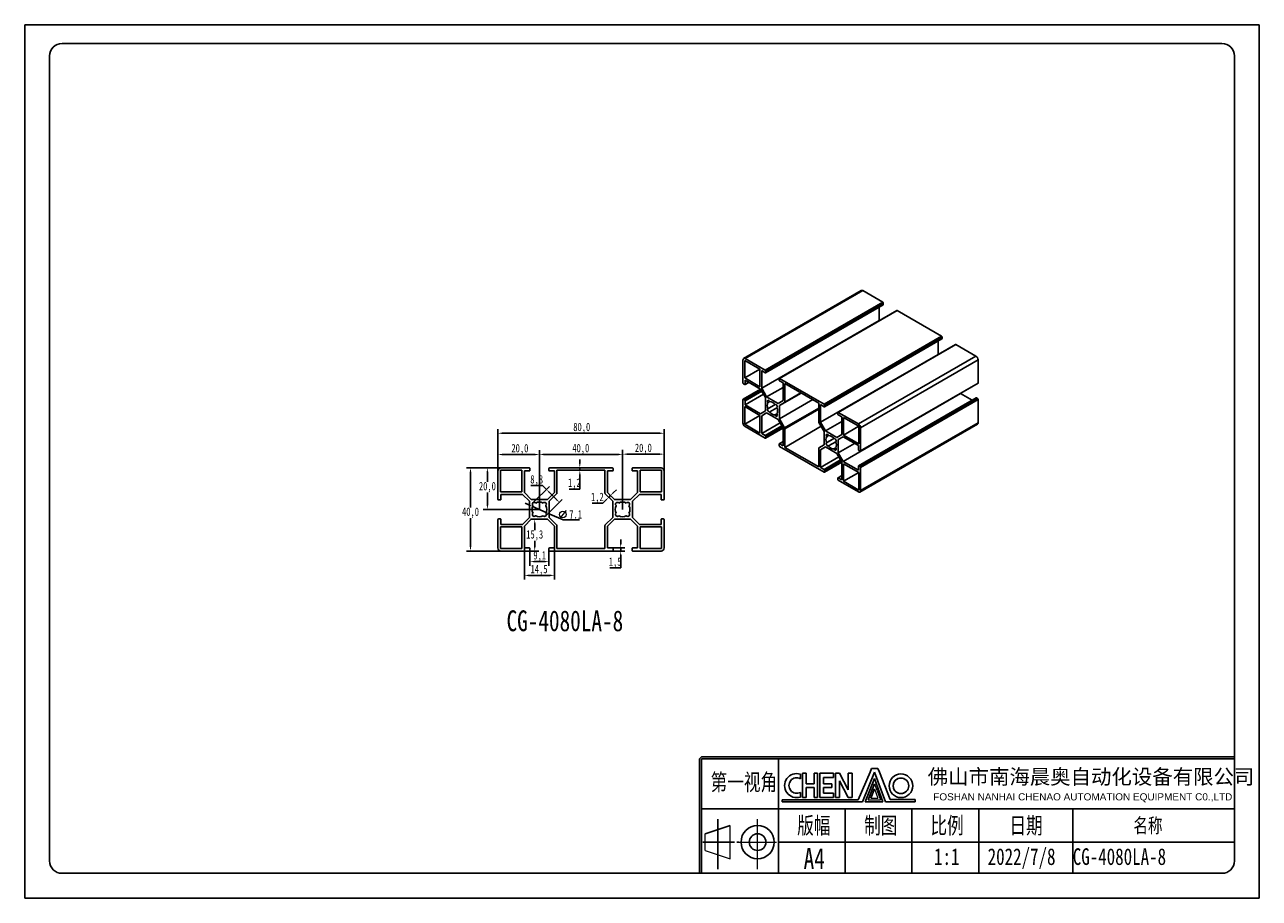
# Model space of a CAD drawing. Header units: millimetres. Extents: x 0 to 594, y 0 to 420.
import ezdxf

# ---------------------------------------------------------------- set-up
doc = ezdxf.new("R2010")
doc.units = ezdxf.units.MM
doc.header["$LTSCALE"] = 2
doc.header["$PDSIZE"] = -1
doc.layers.get('Defpoints').update_dxf_attribs({"lineweight": 0})
doc.layers.add('SLD-0', color=179, linetype='Continuous')
doc.layers.add('图框', color=7, linetype='Continuous')
doc.styles.add('SLDTEXTSTYLE0', font='hyswlongfangsong.ttf', dxfattribs={"bigfont": 'bigfont'})
doc.styles.add('SLDTEXTSTYLE1', font='hyswlongfangsong.ttf')
doc.styles.add('SLDTEXTSTYLE2', font='ARIALUNI.TTF')
doc.styles.add('SLDTEXTSTYLE3', font='3ds Bold.ttf', dxfattribs={"bigfont": 'bigfont'})
doc.styles.get("Standard").update_dxf_attribs({"font": 'hyswlongfangsong.ttf'})
doc.dimstyles.new('ISO-25', dxfattribs={"dimtxt": 2.5, "dimasz": 2.5, "dimexe": 1.25, "dimexo": 0.625, "dimtad": 1, "dimtxsty": 'Standard', "dimcen": 2.5, "dimadec": 0, "dimazin": 0, "dimtfac": 1, "dimtmove": 0, "dimatfit": 3, "dimfxl": 1, "dimarcsym": 0})

# ---------------------------------------------------------------- blocks, each defined once
blk = doc.blocks.new('*D28')
at = {"color": 0, "lineweight": -2, "transparency": 16777216}
for p, q in [((227.63, 205.46), (227.63, 225.59)), ((229.63, 223.59), (305.63, 223.59)), ((307.63, 205.46), (307.63, 225.59))]:
    blk.add_line(p, q, dxfattribs=at)
at = {"color": 0, "transparency": 16777216}
for points in [[(229.63, 223.92), (229.63, 223.25), (227.63, 223.59)], [(305.63, 223.92), (305.63, 223.25), (307.63, 223.59)]]:
    blk.add_solid(points, dxfattribs=at)
at = {"layer": 'Defpoints', "color": 0, "transparency": 16777216}
for p in [(307.63, 223.59), (227.63, 205.46), (307.63, 205.46)]:
    blk.add_point(p, dxfattribs=at)
at = {"color": 0, "transparency": 16777216, "insert": (268, 226.11), "char_height": 4, "attachment_point": 5}
blk.add_mtext('80,0', dxfattribs=at)
blk = doc.blocks.new('*D29')
at = {"color": 0, "lineweight": -2, "transparency": 16777216}
for p, q in [((229.13, 206.96), (212.47, 206.96)), ((214.47, 204.96), (214.47, 187.86)), ((214.47, 168.96), (214.47, 182.81)), ((229.13, 166.96), (212.47, 166.96))]:
    blk.add_line(p, q, dxfattribs=at)
at = {"color": 0, "transparency": 16777216}
for points in [[(214.14, 204.96), (214.81, 204.96), (214.47, 206.96)], [(214.14, 168.96), (214.81, 168.96), (214.47, 166.96)]]:
    blk.add_solid(points, dxfattribs=at)
at = {"layer": 'Defpoints', "color": 0, "transparency": 16777216}
for p in [(229.13, 206.96), (214.47, 166.96), (229.13, 166.96)]:
    blk.add_point(p, dxfattribs=at)
at = {"color": 0, "transparency": 16777216, "insert": (214.47, 185.34), "char_height": 4, "attachment_point": 5}
blk.add_mtext('40,0', dxfattribs=at)
blk = doc.blocks.new('*D33')
at = {"color": 0, "lineweight": -2, "transparency": 16777216}
for p, q in [((243.08, 167.71), (243.08, 159.86)), ((252.18, 167.71), (252.18, 159.86)), ((245.08, 161.86), (250.18, 161.86))]:
    blk.add_line(p, q, dxfattribs=at)
at = {"color": 0, "transparency": 16777216}
for points in [[(245.08, 162.2), (245.08, 161.53), (243.08, 161.86)], [(250.18, 162.2), (250.18, 161.53), (252.18, 161.86)]]:
    blk.add_solid(points, dxfattribs=at)
at = {"layer": 'Defpoints', "color": 0, "transparency": 16777216}
for p in [(243.08, 167.71), (252.18, 167.71), (252.18, 161.86)]:
    blk.add_point(p, dxfattribs=at)
at = {"color": 0, "transparency": 16777216, "insert": (247.78, 164.39), "char_height": 4, "attachment_point": 5}
blk.add_mtext('9,1', dxfattribs=at)
blk = doc.blocks.new('*D35')
at = {"color": 0, "lineweight": -2, "transparency": 16777216}
for p, q in [((286.74, 170.46), (286.74, 172.46)), ((282.78, 168.46), (288.74, 168.46)), ((282.78, 166.96), (288.74, 166.96)), ((286.74, 168.46), (286.74, 166.96)), ((286.74, 164.96), (286.74, 158.84)), ((286.74, 158.84), (281.54, 158.84))]:
    blk.add_line(p, q, dxfattribs=at)
at = {"color": 0, "transparency": 16777216}
for points in [[(286.4, 170.46), (287.07, 170.46), (286.74, 168.46)], [(286.4, 164.96), (287.07, 164.96), (286.74, 166.96)]]:
    blk.add_solid(points, dxfattribs=at)
at = {"layer": 'Defpoints', "color": 0, "transparency": 16777216}
for p in [(282.78, 168.46), (282.78, 166.96), (286.74, 166.96)]:
    blk.add_point(p, dxfattribs=at)
at = {"color": 0, "transparency": 16777216, "insert": (284.09, 161.36), "char_height": 4, "attachment_point": 5}
blk.add_mtext('1,5', dxfattribs=at)
blk = doc.blocks.new('*D36')
at = {"color": 0, "lineweight": -2, "transparency": 16777216}
for p, q in [((283.23, 195.03), (284.64, 196.45)), ((279.55, 191.36), (278.14, 189.94)), ((281.2, 192.53), (279.55, 194.19)), ((282.05, 193.38), (280.4, 195.03)), ((281.82, 193.62), (280.97, 192.77)), ((278.14, 189.94), (272.96, 189.94))]:
    blk.add_line(p, q, dxfattribs=at)
at = {"color": 0, "transparency": 16777216}
for points in [[(279.32, 191.59), (279.79, 191.12), (280.97, 192.77)], [(282.99, 195.27), (283.47, 194.8), (281.82, 193.62)]]:
    blk.add_solid(points, dxfattribs=at)
at = {"layer": 'Defpoints', "color": 0, "transparency": 16777216}
for p in [(281.2, 192.53), (281.82, 193.62), (282.05, 193.38)]:
    blk.add_point(p, dxfattribs=at)
at = {"color": 0, "transparency": 16777216, "insert": (275.5, 192.47), "char_height": 4, "attachment_point": 5}
blk.add_mtext('1,2', dxfattribs=at)
blk = doc.blocks.new('*D37')
at = {"color": 0, "lineweight": -2, "transparency": 16777216}
for p, q in [((267.07, 208.96), (267.07, 210.96)), ((265.92, 206.96), (269.07, 206.96)), ((265.92, 205.76), (269.07, 205.76)), ((267.07, 206.96), (267.07, 205.76)), ((267.07, 203.76), (267.07, 196.77)), ((267.07, 196.77), (261.89, 196.77))]:
    blk.add_line(p, q, dxfattribs=at)
at = {"color": 0, "transparency": 16777216}
for points in [[(266.74, 208.96), (267.41, 208.96), (267.07, 206.96)], [(266.74, 203.76), (267.41, 203.76), (267.07, 205.76)]]:
    blk.add_solid(points, dxfattribs=at)
at = {"layer": 'Defpoints', "color": 0, "transparency": 16777216}
for p in [(265.92, 206.96), (265.92, 205.76), (267.07, 206.96)]:
    blk.add_point(p, dxfattribs=at)
at = {"color": 0, "transparency": 16777216, "insert": (264.43, 199.29), "char_height": 4, "attachment_point": 5}
blk.add_mtext('1,2', dxfattribs=at)
blk = doc.blocks.new('*D40')
at = {"color": 0, "lineweight": -2, "transparency": 16777216}
for p, q in [((287.63, 186.96), (287.63, 215.53)), ((307.63, 194.08), (307.63, 215.53)), ((289.63, 213.53), (305.63, 213.53))]:
    blk.add_line(p, q, dxfattribs=at)
at = {"color": 0, "transparency": 16777216}
for points in [[(289.63, 213.86), (289.63, 213.2), (287.63, 213.53)], [(305.63, 213.86), (305.63, 213.2), (307.63, 213.53)]]:
    blk.add_solid(points, dxfattribs=at)
at = {"layer": 'Defpoints', "color": 0, "transparency": 16777216}
for p in [(307.63, 213.53), (307.63, 194.08), (287.63, 186.96)]:
    blk.add_point(p, dxfattribs=at)
at = {"color": 0, "transparency": 16777216, "insert": (297.63, 216.06), "char_height": 4, "attachment_point": 5}
blk.add_mtext('20,0', dxfattribs=at)

msp = doc.modelspace()

# ---------------------------------------------------------------- linework, layer by layer
at = {"color": 0, "linetype": 'Continuous', "lineweight": 25}
for p, q in [((402.46, 292.22), (345.89, 259.56)), ((346.64, 259.49), (403.21, 292.14)), ((412.86, 286.57), (403.21, 292.14)), ((356.29, 253.91), (412.86, 286.57)), ((356.44, 252.67), (413.01, 285.33)), ((356.51, 253.55), (413.07, 286.2)), ((356.51, 252.81), (413.07, 285.47)), ((413.07, 285.47), (413.07, 286.2)), ((419.57, 282.63), (363, 249.97)), ((363.15, 249.95), (419.72, 282.61)), ((411.16, 277.83), (411.16, 284.26)), ((441.15, 270.24), (419.72, 282.61)), ((354.6, 245.18), (411.16, 277.83)), ((411.19, 277.79), (411.16, 277.83)), ((384.58, 237.59), (441.15, 270.24)), ((384.73, 236.35), (441.3, 269)), ((384.79, 237.22), (441.36, 269.87)), ((384.79, 236.48), (441.36, 269.14)), ((439.45, 261.5), (439.45, 267.94)), ((441.36, 269.14), (441.36, 269.87)), ((382.88, 228.85), (439.45, 261.5)), ((447.85, 266.3), (391.29, 233.64)), ((391.44, 233.63), (448, 266.28)), ((439.47, 261.46), (439.45, 261.5)), ((457.66, 260.71), (448, 266.28)), ((345.58, 258.87), (345.58, 247.73)), ((346.43, 258.63), (353.75, 254.4)), ((346.43, 250.18), (346.43, 258.63)), ((356.29, 253.91), (346.64, 259.49)), ((401.09, 228.05), (457.66, 260.71)), ((402.15, 226.22), (458.72, 258.87)), ((458.72, 247.73), (458.72, 258.87)), ((346.43, 250.18), (353.75, 254.4)), ((353.75, 245.95), (346.43, 250.18)), ((353.75, 254.4), (353.75, 245.95)), ((354.6, 253.67), (356.29, 252.69)), ((354.6, 245.18), (354.6, 253.67)), ((356.51, 252.81), (356.51, 253.55)), ((362.94, 249.83), (362.94, 249.1)), ((384.58, 237.59), (363.15, 249.95)), ((354.02, 244.78), (345.64, 239.94)), ((345.79, 247.36), (346.43, 246.99)), ((345.79, 239.93), (354.07, 244.71)), ((346.43, 239.56), (354.39, 244.15)), ((346.58, 246.98), (348.43, 248.04)), ((346.64, 249.07), (354, 244.83)), ((346.64, 247.12), (346.64, 249.07)), ((346.64, 247.12), (348.34, 248.09)), ((346.64, 239.19), (354.6, 243.79)), ((354, 244.83), (356.36, 240.73)), ((356.96, 241.07), (354.6, 245.18)), ((356.96, 241.07), (364.85, 245.63)), ((363.15, 248.73), (364.85, 247.75)), ((364.85, 247.75), (364.85, 239.26)), ((382.03, 238.08), (365.7, 247.5)), ((365.7, 247.5), (365.7, 238.53)), ((402.09, 214.93), (458.66, 247.59)), ((402.15, 215.07), (458.72, 247.73)), ((345.58, 239.81), (345.58, 228.66)), ((346.43, 239.56), (345.79, 239.93)), ((346.64, 237.23), (355.45, 242.32)), ((346.64, 237.23), (346.64, 239.19)), ((356.36, 240.73), (356.36, 234.36)), ((362.48, 237.89), (356.96, 241.07)), ((357.52, 238.37), (358.42, 238.89)), ((357.52, 238.37), (357.56, 238.32)), ((357.56, 238.32), (358.46, 238.84)), ((358.46, 238.84), (358.42, 238.89)), ((364.85, 239.26), (362.48, 237.89)), ((363.08, 236.85), (373.62, 242.93)), ((363.08, 230.48), (379.14, 239.75)), ((365.59, 238.3), (363.08, 236.85)), ((365.59, 238.3), (373.62, 242.93)), ((365.7, 238.53), (373.47, 243.02)), ((382.03, 229.1), (382.03, 238.08)), ((393.73, 210.05), (450.3, 242.71)), ((457.72, 240.56), (401.15, 207.9)), ((401.3, 207.89), (457.87, 240.54)), ((401.94, 207.52), (458.51, 240.17)), ((402.15, 207.15), (458.72, 239.81)), ((450.3, 242.71), (450.27, 242.75)), ((455.87, 239.49), (450.3, 242.71)), ((458.51, 240.17), (457.87, 240.54)), ((458.72, 228.66), (458.72, 239.81)), ((353.75, 232.15), (346.43, 236.38)), ((346.43, 236.38), (346.43, 227.93)), ((346.43, 227.93), (353.75, 232.15)), ((354, 232.99), (346.64, 237.23)), ((353.75, 223.7), (353.75, 232.15)), ((356.36, 234.36), (354, 232.99)), ((354.6, 231.95), (356.96, 233.32)), ((354.6, 231.95), (356.96, 233.32)), ((354.6, 223.46), (354.6, 231.95)), ((356.96, 233.32), (362.48, 230.13)), ((357.52, 235.37), (361.04, 237.4)), ((357.56, 235.39), (357.52, 235.37)), ((357.56, 235.39), (361.04, 237.4)), ((358.42, 233.81), (358.46, 233.83)), ((358.46, 233.83), (361.89, 235.81)), ((361.02, 237.39), (360.99, 237.37)), ((360.99, 237.37), (361.02, 237.39)), ((360.99, 232.37), (361.89, 232.89)), ((360.99, 232.37), (361.02, 232.31)), ((361.02, 232.31), (361.92, 232.83)), ((361.89, 235.82), (361.92, 235.83)), ((361.92, 232.83), (361.89, 232.89)), ((363.08, 236.85), (363.08, 230.48)), ((365.59, 226.13), (382.03, 235.62)), ((365.7, 225.78), (382.03, 235.21)), ((382.88, 237.34), (384.58, 236.36)), ((382.88, 228.85), (382.88, 237.34)), ((384.79, 236.48), (384.79, 237.22)), ((391.22, 233.5), (391.22, 232.77)), ((401.09, 228.05), (391.44, 233.63)), ((391.44, 232.4), (393.13, 231.42)), ((346.43, 227.93), (353.75, 223.7)), ((346.64, 226.82), (356.29, 221.25)), ((354.6, 223.46), (363.4, 228.54)), ((356.29, 222.48), (364.25, 227.07)), ((356.44, 221.24), (364.82, 226.08)), ((356.51, 222.11), (364.46, 226.7)), ((356.51, 221.37), (364.78, 226.15)), ((362.48, 230.13), (364.85, 226.03)), ((363.08, 230.48), (365.59, 226.13)), ((364.85, 226.03), (364.85, 217.54)), ((365.7, 216.8), (383.2, 226.91)), ((365.7, 225.78), (365.7, 216.8)), ((384.65, 224.4), (382.14, 228.75)), ((385.25, 224.75), (382.88, 228.85)), ((385.25, 224.75), (393.13, 229.3)), ((393.13, 231.42), (393.13, 222.93)), ((393.98, 231.18), (401.3, 226.95)), ((393.98, 222.73), (393.98, 231.18)), ((393.98, 222.73), (401.3, 226.95)), ((401.3, 226.95), (401.3, 218.5)), ((401.84, 195.32), (458.41, 227.97)), ((402.15, 196), (458.72, 228.66)), ((402.15, 215.07), (402.15, 226.22)), ((356.29, 222.48), (354.6, 223.46)), ((356.51, 221.37), (356.51, 222.11)), ((384.65, 218.03), (384.65, 224.4)), ((390.77, 221.56), (385.25, 224.75)), ((385.81, 222.05), (386.71, 222.57)), ((385.81, 222.05), (385.84, 221.99)), ((385.81, 219.04), (389.32, 221.07)), ((385.84, 221.99), (386.74, 222.51)), ((385.84, 219.06), (389.32, 221.07)), ((386.74, 222.51), (386.71, 222.57)), ((389.31, 221.06), (389.27, 221.05)), ((389.27, 221.05), (389.31, 221.06)), ((393.13, 222.93), (390.77, 221.56)), ((391.37, 220.52), (393.73, 221.89)), ((391.37, 220.52), (393.73, 221.89)), ((391.37, 214.15), (391.37, 220.52)), ((393.73, 221.89), (401.09, 217.64)), ((401.3, 218.5), (393.98, 222.73)), ((362.94, 218.39), (362.94, 217.66)), ((364.85, 219.6), (363, 218.53)), ((363.15, 218.52), (364.85, 219.5)), ((364.85, 217.54), (363.15, 218.52)), ((363.15, 217.29), (384.58, 204.92)), ((365.7, 216.8), (382.03, 207.37)), ((382.03, 207.37), (382.03, 216.35)), ((382.14, 216.58), (384.65, 218.03)), ((382.88, 215.62), (385.25, 216.99)), ((382.88, 215.62), (385.25, 216.99)), ((382.88, 207.13), (382.88, 215.62)), ((385.25, 216.99), (390.77, 213.8)), ((385.84, 219.06), (385.81, 219.04)), ((386.71, 217.48), (386.74, 217.5)), ((386.74, 217.5), (390.17, 219.49)), ((389.27, 216.04), (390.17, 216.56)), ((389.27, 216.04), (389.31, 215.98)), ((389.31, 215.98), (390.21, 216.5)), ((390.17, 219.49), (390.21, 219.51)), ((390.21, 216.5), (390.17, 216.56)), ((391.37, 214.15), (399.25, 218.7)), ((393.73, 210.05), (391.37, 214.15)), ((401.09, 217.64), (401.09, 215.68)), ((401.3, 215.32), (401.94, 214.95)), ((382.88, 207.13), (391.69, 212.21)), ((384.58, 206.15), (392.53, 210.74)), ((384.73, 204.91), (393.11, 209.75)), ((384.79, 205.78), (392.75, 210.37)), ((384.79, 205.05), (393.06, 209.82)), ((390.77, 213.8), (393.13, 209.7)), ((393.13, 209.7), (393.13, 201.21)), ((401.09, 205.8), (393.73, 210.05)), ((393.98, 208.93), (401.3, 204.7)), ((393.98, 200.47), (393.98, 208.93)), ((227.63, 205.46), (227.63, 191.81)), ((228.83, 205.76), (239.18, 205.76)), ((228.83, 195.41), (228.83, 205.76)), ((242.78, 206.96), (229.13, 206.96)), ((239.18, 205.76), (239.18, 195.41)), ((240.38, 205.46), (242.78, 205.46)), ((240.38, 195.06), (240.38, 205.46)), ((243.08, 205.76), (243.08, 206.66)), ((252.18, 206.66), (252.18, 205.76)), ((282.78, 206.96), (252.48, 206.96)), ((252.48, 205.46), (254.88, 205.46)), ((254.88, 205.46), (254.88, 195.06)), ((279.18, 205.76), (256.08, 205.76)), ((256.08, 205.76), (256.08, 194.77)), ((279.18, 194.77), (279.18, 205.76)), ((280.38, 205.46), (282.78, 205.46)), ((280.38, 195.06), (280.38, 205.46)), ((283.08, 205.76), (283.08, 206.66)), ((292.18, 206.66), (292.18, 205.76)), ((306.13, 206.96), (292.48, 206.96)), ((292.48, 205.46), (294.88, 205.46)), ((294.88, 205.46), (294.88, 195.06)), ((296.08, 205.76), (306.43, 205.76)), ((296.08, 195.41), (296.08, 205.76)), ((306.43, 205.76), (306.43, 195.41)), ((307.63, 191.81), (307.63, 205.46)), ((384.58, 206.15), (382.88, 207.13)), ((384.79, 205.05), (384.79, 205.78)), ((391.22, 202.07), (391.22, 201.33)), ((393.13, 203.27), (391.29, 202.2)), ((391.44, 202.19), (393.13, 203.17)), ((393.13, 201.21), (391.44, 202.19)), ((393.98, 200.47), (401.3, 204.7)), ((401.09, 207.76), (401.09, 205.8)), ((401.94, 207.52), (401.3, 207.89)), ((401.3, 204.7), (401.3, 196.25)), ((402.15, 196), (402.15, 207.15)), ((391.44, 200.96), (401.09, 195.39)), ((401.3, 196.25), (393.98, 200.47)), ((227.93, 191.51), (228.83, 191.51)), ((239.18, 195.41), (228.83, 195.41)), ((229.13, 194.21), (239.53, 194.21)), ((229.13, 191.81), (229.13, 194.21)), ((239.53, 194.21), (242.88, 190.86)), ((243.73, 191.71), (240.38, 195.06)), ((242.88, 190.86), (242.88, 183.06)), ((251.53, 191.71), (243.73, 191.71)), ((254.88, 195.06), (251.53, 191.71)), ((255.93, 194.41), (252.38, 190.86)), ((252.38, 190.86), (252.38, 183.06)), ((282.88, 190.86), (279.32, 194.41)), ((283.73, 191.71), (280.38, 195.06)), ((282.88, 183.06), (282.88, 190.86)), ((291.53, 191.71), (283.73, 191.71)), ((294.88, 195.06), (291.53, 191.71)), ((292.38, 190.86), (295.73, 194.21)), ((292.38, 183.06), (292.38, 190.86)), ((295.73, 194.21), (306.13, 194.21)), ((306.43, 195.41), (296.08, 195.41)), ((306.13, 194.21), (306.13, 191.81)), ((306.43, 191.51), (307.33, 191.51)), ((244.52, 188.8), (244.56, 188.75)), ((244.56, 185.17), (244.52, 185.12)), ((245.84, 190.02), (245.79, 190.07)), ((249.47, 190.07), (249.42, 190.02)), ((250.69, 188.75), (250.74, 188.8)), ((250.74, 185.12), (250.69, 185.17)), ((284.52, 188.8), (284.56, 188.75)), ((284.56, 185.17), (284.52, 185.12)), ((285.84, 190.02), (285.79, 190.07)), ((289.47, 190.07), (289.42, 190.02)), ((290.69, 188.75), (290.74, 188.8)), ((290.74, 185.12), (290.69, 185.17)), ((227.63, 182.11), (227.63, 168.46)), ((228.83, 182.41), (227.93, 182.41)), ((239.18, 178.51), (228.83, 178.51)), ((228.83, 178.51), (228.83, 168.16)), ((229.13, 179.71), (229.13, 182.11)), ((239.53, 179.71), (229.13, 179.71)), ((239.18, 168.16), (239.18, 178.51)), ((242.88, 183.06), (239.53, 179.71)), ((240.38, 178.86), (243.73, 182.21)), ((240.38, 168.46), (240.38, 178.86)), ((243.73, 182.21), (251.53, 182.21)), ((245.79, 183.85), (245.84, 183.89)), ((249.42, 183.89), (249.47, 183.85)), ((251.53, 182.21), (254.88, 178.86)), ((252.38, 183.06), (255.93, 179.5)), ((254.88, 178.86), (254.88, 168.46)), ((256.08, 179.15), (256.08, 168.16)), ((279.18, 168.16), (279.18, 179.15)), ((279.32, 179.5), (282.88, 183.06)), ((280.38, 178.86), (283.73, 182.21)), ((280.38, 168.46), (280.38, 178.86)), ((283.73, 182.21), (291.53, 182.21)), ((285.79, 183.85), (285.84, 183.89)), ((289.42, 183.89), (289.47, 183.85)), ((291.53, 182.21), (294.88, 178.86)), ((295.73, 179.71), (292.38, 183.06)), ((294.88, 178.86), (294.88, 168.46)), ((306.13, 179.71), (295.73, 179.71)), ((296.08, 178.51), (306.43, 178.51)), ((296.08, 168.16), (296.08, 178.51)), ((306.13, 182.11), (306.13, 179.71)), ((307.33, 182.41), (306.43, 182.41)), ((306.43, 178.51), (306.43, 168.16)), ((307.63, 168.46), (307.63, 182.11)), ((228.83, 168.16), (239.18, 168.16)), ((229.13, 166.96), (242.78, 166.96)), ((242.78, 168.46), (240.38, 168.46)), ((243.08, 167.26), (243.08, 168.16)), ((252.18, 168.16), (252.18, 167.26)), ((254.88, 168.46), (252.48, 168.46)), ((252.48, 166.96), (282.78, 166.96)), ((256.08, 168.16), (279.18, 168.16)), ((282.78, 168.46), (280.38, 168.46)), ((283.08, 167.26), (283.08, 168.16)), ((292.18, 168.16), (292.18, 167.26)), ((294.88, 168.46), (292.48, 168.46)), ((292.48, 166.96), (306.13, 166.96)), ((306.43, 168.16), (296.08, 168.16))]:
    msp.add_line(p, q, dxfattribs=at)
for p, q in [((227.63, 191.81), (227.63, 215.35)), ((247.63, 186.96), (247.63, 215.42)), ((247.63, 186.96), (247.63, 215.35)), ((287.63, 186.96), (287.63, 215.42)), ((229.63, 213.35), (245.63, 213.35)), ((249.63, 213.42), (285.63, 213.42)), ((241.53, 206.96), (220.6, 206.96)), ((222.6, 204.96), (222.6, 200.17)), ((249.13, 198.41), (243.58, 198.41)), ((244.52, 190.07), (252.41, 197.96)), ((250.99, 196.55), (249.13, 198.41)), ((222.6, 188.96), (222.6, 195.11)), ((250.74, 183.85), (258.63, 191.74)), ((255.8, 191.74), (252.41, 195.13)), ((247.63, 186.96), (220.6, 186.96)), ((242.55, 189.19), (240.72, 189.99)), ((244.38, 188.39), (250.88, 185.53)), ((258.98, 181.97), (252.71, 184.73)), ((240.38, 178.86), (240.38, 153.25)), ((247.63, 182.21), (243.37, 182.21)), ((245.37, 180.21), (245.37, 176.96)), ((254.88, 178.86), (254.88, 153.25)), ((266.93, 181.97), (258.98, 181.97)), ((241.15, 166.96), (247.37, 166.96)), ((245.37, 168.96), (245.37, 171.91)), ((242.38, 155.25), (252.88, 155.25))]:
    msp.add_line(p, q)
at = {"lineweight": 13}
for p, q in [((258.9, 184.48), (257.43, 182.65)), ((260.46, 186.43), (258.9, 184.48))]:
    msp.add_line(p, q, dxfattribs=at)
at = {"color": 0, "linetype": 'Continuous', "lineweight": 25, "flags": 128}
for points in [[(358.42, 238.89), (358.24, 239.14), (358.03, 239.33), (357.81, 239.44), (357.61, 239.45), (357.45, 239.36), (357.36, 239.18), (357.34, 238.94), (357.4, 238.66), (357.52, 238.37)], [(357.52, 235.37), (357.4, 235.24), (357.34, 235.02), (357.36, 234.76), (357.45, 234.47), (357.61, 234.2), (357.81, 233.98), (358.03, 233.83), (358.24, 233.77), (358.42, 233.81)], [(361.92, 235.83), (362.05, 235.97), (362.11, 236.18), (362.09, 236.45), (361.99, 236.73), (361.84, 237), (361.64, 237.23), (361.42, 237.38), (361.2, 237.43), (361.02, 237.39)], [(361.02, 232.31), (361.2, 232.06), (361.42, 231.87), (361.64, 231.77), (361.84, 231.76), (361.99, 231.85), (362.09, 232.03), (362.11, 232.27), (362.05, 232.55), (361.92, 232.83)], [(386.71, 222.57), (386.53, 222.82), (386.31, 223.01), (386.09, 223.11), (385.89, 223.12), (385.74, 223.03), (385.64, 222.85), (385.62, 222.61), (385.68, 222.33), (385.81, 222.05)], [(390.21, 219.51), (390.33, 219.64), (390.39, 219.86), (390.37, 220.12), (390.28, 220.41), (390.12, 220.68), (389.92, 220.9), (389.7, 221.05), (389.49, 221.11), (389.31, 221.06)], [(385.81, 219.04), (385.68, 218.91), (385.62, 218.69), (385.64, 218.43), (385.74, 218.14), (385.89, 217.87), (386.09, 217.65), (386.31, 217.5), (386.53, 217.44), (386.71, 217.48)], [(389.31, 215.98), (389.49, 215.73), (389.7, 215.54), (389.92, 215.44), (390.12, 215.43), (390.28, 215.52), (390.37, 215.7), (390.39, 215.94), (390.33, 216.22), (390.21, 216.5)]]:
    msp.add_lwpolyline(points, dxfattribs=at)
at = {"lineweight": 13}
msp.add_circle((258.9, 184.48), 1.59, dxfattribs=at)
at = {"color": 0, "linetype": 'Continuous', "lineweight": 25}
for centre, radius, start, end in [((402.77, 291.53), 0.754, 54.38242, 114.30712), ((412.61, 286.18), 0.461, 2.60548, 57.39452), ((412.93, 285.45), 0.148, 305.01333, 6.29885), ((419.63, 282.49), 0.151, 54.38242, 114.30712), ((440.9, 269.85), 0.461, 2.60548, 57.39452), ((441.21, 269.12), 0.148, 305.01333, 6.29885), ((447.92, 266.16), 0.151, 54.38242, 114.30712), ((346.23, 258.98), 0.655, 50.79671, 189.21404), ((456.41, 258.77), 2.31, 2.60548, 57.39452), ((356.04, 253.53), 0.461, 2.60548, 57.39452), ((356.38, 252.79), 0.131, 230.79671, 9.21404), ((363.07, 249.85), 0.131, 50.79671, 189.21404), ((346.04, 247.75), 0.461, 182.60548, 237.39452), ((346.51, 247.09), 0.131, 230.79671, 9.21404), ((363.4, 249.12), 0.461, 182.60548, 237.39452), ((458.57, 247.71), 0.148, 305.01333, 6.29885), ((345.71, 239.83), 0.131, 50.79671, 189.21404), ((346.18, 239.17), 0.461, 2.60548, 57.39452), ((360.45, 236.85), 3.24, 153.14618, 206.85382), ((358.28, 235.6), 3.24, 33.14462, 86.86076), ((365.45, 238.51), 0.252, 305.69804, 5.62038), ((457.78, 240.42), 0.151, 54.38242, 114.30712), ((458.26, 239.79), 0.461, 2.60548, 57.39452), ((361.17, 235.6), 3.24, 213.14462, 266.86076), ((359, 234.35), 3.24, 333.14618, 26.85382), ((384.33, 237.2), 0.461, 2.60548, 57.39452), ((384.66, 236.46), 0.131, 230.79671, 9.21404), ((391.35, 233.52), 0.131, 50.79671, 189.21404), ((391.68, 232.79), 0.461, 182.60548, 237.39452), ((347.88, 228.77), 2.31, 182.60548, 237.39452), ((364.98, 225.75), 0.721, 1.9565, 31.14373), ((382.75, 229.12), 0.721, 181.9565, 211.14373), ((399.85, 226.11), 2.31, 2.60548, 57.39452), ((457.98, 228.58), 0.739, 305.01333, 6.29885), ((356.04, 222.09), 0.461, 2.60548, 57.39452), ((356.38, 221.35), 0.131, 230.79671, 9.21404), ((388.73, 220.53), 3.24, 153.14618, 206.85382), ((386.56, 219.28), 3.24, 33.14462, 86.86076), ((363.07, 218.42), 0.131, 50.79671, 189.21404), ((363.4, 217.68), 0.461, 182.60548, 237.39452), ((382.28, 216.37), 0.252, 125.69804, 185.62038), ((389.45, 219.27), 3.24, 213.14462, 266.86076), ((387.28, 218.02), 3.24, 333.14618, 26.85382), ((401.55, 215.7), 0.461, 182.60548, 237.39452), ((402.02, 215.05), 0.131, 230.79671, 9.21404), ((401.22, 207.78), 0.131, 50.79671, 189.21404), ((229.13, 205.46), 1.5, 90, 180), ((242.78, 206.66), 0.3, 360, 90), ((242.78, 205.76), 0.3, 270, 0), ((252.48, 206.66), 0.3, 90, 180), ((252.48, 205.76), 0.3, 180, 270), ((282.78, 206.66), 0.3, 360, 90), ((282.78, 205.76), 0.3, 270, 360), ((292.48, 206.66), 0.3, 90, 180), ((292.48, 205.76), 0.3, 180, 270), ((306.13, 205.46), 1.5, 0, 90), ((384.33, 205.76), 0.461, 2.60548, 57.39452), ((384.66, 205.03), 0.131, 230.79671, 9.21404), ((391.35, 202.09), 0.131, 50.79671, 189.21404), ((401.69, 207.13), 0.461, 2.60548, 57.39452), ((391.68, 201.35), 0.461, 182.60548, 237.39452), ((227.93, 191.81), 0.3, 180, 270), ((228.83, 191.81), 0.3, 270, 0), ((245.15, 189.43), 0.9, 45, 225), ((247.63, 186.96), 3.55, 59.68597, 120.31403), ((250.1, 189.43), 0.9, 315, 135), ((255.58, 194.77), 0.5, 315, 360), ((279.68, 194.77), 0.5, 180, 225), ((285.15, 189.43), 0.9, 45, 225), ((287.63, 186.96), 3.55, 59.68597, 120.31403), ((290.1, 189.43), 0.9, 315, 135), ((306.43, 191.81), 0.3, 180, 270), ((307.33, 191.81), 0.3, 270, 0), ((401.5, 195.9), 0.655, 230.79671, 9.21404), ((247.63, 186.96), 3.55, 149.68597, 210.31403), ((245.15, 184.48), 0.9, 135, 315), ((250.1, 184.48), 0.9, 225, 45), ((247.63, 186.96), 3.55, 329.68597, 30.31403), ((287.63, 186.96), 3.55, 149.68597, 210.31403), ((285.15, 184.48), 0.9, 135, 315), ((290.1, 184.48), 0.9, 225, 45), ((287.63, 186.96), 3.55, 329.68597, 30.31403), ((227.93, 182.11), 0.3, 90, 180), ((228.83, 182.11), 0.3, 0, 90), ((247.63, 186.96), 3.55, 239.68597, 300.31403), ((255.58, 179.15), 0.5, 0, 45), ((279.68, 179.15), 0.5, 135, 180), ((287.63, 186.96), 3.55, 239.68597, 300.31403), ((306.43, 182.11), 0.3, 90, 180), ((307.33, 182.11), 0.3, 0, 90), ((229.13, 168.46), 1.5, 180, 270), ((242.78, 168.16), 0.3, 360, 90), ((242.78, 167.26), 0.3, 270, 0), ((252.48, 168.16), 0.3, 90, 180), ((252.48, 167.26), 0.3, 180, 270), ((282.78, 168.16), 0.3, 0, 90), ((282.78, 167.26), 0.3, 270, 0), ((292.48, 168.16), 0.3, 90, 180), ((292.48, 167.26), 0.3, 180, 270), ((306.13, 168.46), 1.5, 270, 0)]:
    msp.add_arc(centre, radius, start, end, dxfattribs=at)
for points in [[(229.63, 213.68), (229.63, 213.02), (227.63, 213.35)], [(245.63, 213.68), (245.63, 213.02), (247.63, 213.35)], [(249.63, 213.75), (249.63, 213.08), (247.63, 213.42)], [(285.63, 213.75), (285.63, 213.08), (287.63, 213.42)], [(222.26, 204.96), (222.93, 204.96), (222.6, 206.96)], [(252.64, 195.37), (252.17, 194.9), (250.99, 196.55)], [(256.04, 191.97), (255.56, 191.5), (257.21, 190.32)], [(222.26, 188.96), (222.93, 188.96), (222.6, 186.96)], [(242.68, 189.5), (242.41, 188.89), (244.38, 188.39)], [(252.84, 185.03), (252.58, 184.42), (250.88, 185.53)], [(245.04, 180.21), (245.71, 180.21), (245.37, 182.21)], [(245.04, 168.96), (245.71, 168.96), (245.37, 166.96)], [(242.38, 155.58), (242.38, 154.91), (240.38, 155.25)], [(252.88, 155.58), (252.88, 154.91), (254.88, 155.25)]]:
    msp.add_solid(points)
at = {"layer": 'SLD-0', "color": 0}
for p, q in [((-0.01, 420), (11.99, 420)), ((-0.01, 420), (-0.01, 411)), ((85.6, 411), (17.99, 411)), ((17.99, 411), (81.99, 411)), ((85.6, 411), (575.99, 411)), ((11.99, 329.6), (11.99, 405)), ((581.99, 18), (581.99, 405)), ((11.99, 329.6), (11.99, 18)), ((324.62, 67), (325.62, 68)), ((325.62, 68), (324.62, 67)), ((324.62, 12), (324.62, 67)), ((581.99, 68), (325.62, 68)), ((362.62, 67), (325.62, 67)), ((325.62, 67), (325.62, 12)), ((362.62, 67), (362.62, 43)), ((362.62, 67), (362.62, 12)), ((362.62, 67), (581.99, 67)), ((581.99, 67), (581.99, 68)), ((373.18, 59.69), (373.18, 57.44)), ((375.93, 60.15), (374.19, 60.15)), ((374.19, 59.98), (374.19, 60.15)), ((374.19, 48.4), (374.19, 59.98)), ((375.93, 59.98), (375.93, 60.15)), ((375.93, 59.98), (375.93, 55.05)), ((381.48, 60.15), (379.74, 60.15)), ((379.74, 59.98), (379.74, 60.15)), ((379.74, 59.98), (379.74, 55.05)), ((381.48, 59.98), (381.48, 60.15)), ((381.48, 59.98), (381.48, 48.4)), ((382.48, 48.4), (382.48, 60.15)), ((382.48, 60.15), (387.89, 60.15)), ((387.89, 60.15), (388.69, 60.15)), ((388.69, 60.15), (389.09, 60.15)), ((389.09, 60.15), (389.09, 58.07)), ((390.05, 48.4), (390.05, 60.12)), ((390.05, 60.12), (391.98, 60.12)), ((391.98, 60.12), (396.11, 52.13)), ((396.11, 60.12), (398.04, 60.12)), ((396.11, 60.12), (396.11, 52.13)), ((398.04, 60.12), (398.04, 48.4)), ((401.03, 47.37), (406.7, 60.64)), ((403.06, 46.37), (408.85, 60.64)), ((406.7, 60.64), (407.39, 62.34)), ((407.39, 62.34), (409.44, 62.34)), ((408.85, 60.64), (414.16, 46.43)), ((409.44, 62.34), (410.51, 62.34)), ((411.18, 60.64), (410.51, 62.34)), ((416.31, 47.5), (411.18, 60.64)), ((375.93, 55.05), (379.74, 55.05)), ((387.89, 58.07), (384.28, 58.07)), ((384.28, 58.07), (384.28, 55.09)), ((384.28, 55.09), (387.89, 55.09)), ((388.69, 58.07), (387.89, 58.07)), ((387.89, 55.09), (388.29, 55.09)), ((388.29, 55.09), (388.29, 53.27)), ((389.09, 58.07), (388.69, 58.07)), ((391.98, 56.39), (391.98, 48.4)), ((396.11, 48.4), (391.98, 56.39)), ((408.79, 57.53), (404.32, 46.37)), ((408.79, 55.09), (405.8, 47.37)), ((412.9, 46.37), (408.79, 57.53)), ((373.18, 50.93), (373.18, 48.69)), ((375.93, 48.4), (374.19, 48.4)), ((375.93, 53.32), (375.93, 48.4)), ((379.74, 53.32), (375.93, 53.32)), ((379.74, 48.4), (379.74, 53.32)), ((381.48, 48.4), (379.74, 48.4)), ((387.89, 48.4), (382.48, 48.4)), ((387.89, 53.27), (384.24, 53.27)), ((384.24, 53.27), (384.24, 50.62)), ((384.24, 50.62), (387.89, 50.62)), ((388.29, 53.27), (387.89, 53.27)), ((387.89, 50.62), (388.69, 50.62)), ((388.69, 48.4), (387.89, 48.4)), ((389.09, 50.62), (388.69, 50.62)), ((388.69, 48.4), (389.09, 48.4)), ((389.09, 48.4), (389.09, 50.62)), ((391.98, 48.4), (390.05, 48.4)), ((396.11, 48.4), (398.04, 48.4)), ((408.79, 52.59), (407.15, 48.1)), ((362.62, 43), (325.62, 43)), ((362.62, 43), (581.99, 43)), ((362.62, 43), (362.62, 32)), ((364.43, 47.37), (401.03, 47.37)), ((364.43, 47.37), (364.43, 46.37)), ((364.43, 46.37), (403.06, 46.37)), ((394.74, 43), (394.74, 12)), ((404.32, 46.37), (412.9, 46.37)), ((414.16, 46.43), (425.32, 46.43)), ((424.67, 47.5), (416.31, 47.5)), ((425.32, 47.5), (424.67, 47.5)), ((425.32, 47.5), (428.45, 47.5)), ((425.32, 46.43), (428.45, 46.43)), ((426.86, 43), (426.86, 12)), ((428.45, 47.5), (428.45, 46.43)), ((459.03, 43), (459.03, 12)), ((504.26, 32), (504.26, 43)), ((504.26, 43), (504.26, 12)), ((333.4, 26), (333.4, 38)), ((327.33, 31.01), (339.33, 35.01)), ((326.2, 27), (341.51, 27)), ((333.4, 14), (333.4, 26)), ((343.62, 27), (342.62, 27)), ((581.99, 27), (362.62, 27)), ((365.22, 27), (362.62, 27)), ((575.99, 12), (17.99, 12)), ((325.62, 12), (324.62, 12))]:
    msp.add_line(p, q, dxfattribs=at)
at = {"layer": 'SLD-0', "color": 0, "linetype": 'Continuous', "lineweight": 18}
for p, q in [((408.79, 55.09), (411.78, 47.37)), ((407.15, 48.1), (410.43, 48.1)), ((408.79, 52.59), (410.43, 48.1)), ((405.8, 47.37), (411.78, 47.37)), ((352.62, 14), (352.62, 38)), ((327.33, 23.01), (327.33, 31.01)), ((339.33, 19.01), (339.33, 35.01)), ((343.62, 27), (361.62, 27)), ((327.33, 23.01), (339.33, 19.01))]:
    msp.add_line(p, q, dxfattribs=at)
at = {"layer": 'SLD-0', "color": 0}
for centre, radius in [((421.57, 54.09), 5.68), ((421.57, 54.09), 3.72), ((352.62, 27), 8), ((352.62, 27), 4)]:
    msp.add_circle(centre, radius, dxfattribs=at)
for centre, radius, start, end in [((17.99, 405), 6, 90, 180), ((575.99, 405), 6, 0, 90), ((371.38, 54.19), 5.78, 71.9279, 288.0721), ((371.38, 54.19), 3.72, 61.14871, 298.85129), ((421.57, 54.09), 3.72, 61.14871, 298.85129), ((17.99, 18), 6, 180, 270), ((575.99, 18), 6, 270, 0)]:
    msp.add_arc(centre, radius, start, end, dxfattribs=at)
at = {"layer": '图框', "color": 0}
for p, q in [((-0.01, 0), (-0.01, 420)), ((-0.01, 420), (593.99, 420)), ((593.99, 0), (593.99, 420)), ((-0.01, 0), (593.99, 0))]:
    msp.add_line(p, q, dxfattribs=at)

# ---------------------------------------------------------------- texts
at = {"char_height": 4, "attachment_point": 5}
for s, insert in [('20,0', (238.23, 215.88)), ('40,0', (267.54, 215.94)), ('8,8', (246.31, 200.93)), ('20,0', (222.6, 197.64)), ('15,3', (245.37, 174.44)), ('14,5', (247.45, 157.77))]:
    msp.add_mtext(s, dxfattribs=dict(at, insert=insert))
at = {"insert": (262.01, 186.59), "char_height": 4, "attachment_point": 1}
msp.add_mtext_dynamic_manual_height_columns('7.1', width=4.6195, gutter_width=50, heights=[0], dxfattribs=at)
at = {"layer": 'SLD-0', "color": 0, "attachment_point": 1}
for s, insert, char_height, style in [('CG-4080LA-8', (231.83, 138.41), 10, 'SLDTEXTSTYLE1'), ('第一视角', (330, 59.87), 8, 'SLDTEXTSTYLE0'), ('佛山市南海晨奥自动化设备有限公司', (434.46, 62.05), 7.2, 'SLDTEXTSTYLE3'), ('FOSHAN NANHAI CHENAO AUTOMATION EQUIPMENT C0.,LTD', (437.1, 50.5), 3.44, 'SLDTEXTSTYLE2'), ('版幅', (371.63, 39.02), 8, 'SLDTEXTSTYLE0'), ('制图', (403.85, 39.02), 8, 'SLDTEXTSTYLE0'), ('比例', (435.78, 39.02), 8, 'SLDTEXTSTYLE0'), ('日期', (473.76, 39.02), 8, 'SLDTEXTSTYLE0'), ('名称', (533.43, 38.49), 7, 'SLDTEXTSTYLE0'), ('A4', (374.75, 24.13), 10, 'SLDTEXTSTYLE1'), ('1:1', (437.49, 24.03), 8, 'SLDTEXTSTYLE1'), ('2022/7/8', (463.28, 24.03), 8, 'SLDTEXTSTYLE1'), ('CG-4080LA-8', (504.24, 24.03), 8, 'SLDTEXTSTYLE1')]:
    msp.add_mtext(s, dxfattribs=dict(at, insert=insert, char_height=char_height, style=style))

# ---------------------------------------------------------------- dimensions: what is measured, and where the dimension line sits
for base, p1, p2, picture, middle in [((307.63, 223.59), (227.63, 205.46), (307.63, 205.46), '*D28', (268, 223.59)), ((252.18, 161.86), (243.08, 167.71), (252.18, 167.71), '*D33', (247.78, 161.86))]:
    dim = msp.add_linear_dim(base=base, p1=p1, p2=p2, dimstyle='ISO-25', override={"dimtxt": 4, "dimasz": 2, "dimexe": 2, "dimexo": 0, "dimgap": 0.1, "dimtih": 1, "dimtoh": 1, "dimdec": 1, "dimzin": 0, "dimadec": 2, "dimtdec": 1, "dimtzin": 0})
    dim.commit()
    dim.dimension.update_dxf_attribs({"geometry": picture, "text_midpoint": middle, "dimtype": 160})
dim = msp.add_linear_dim(base=(307.63, 213.53), p1=(287.63, 186.96), p2=(307.63, 194.08), dimstyle='ISO-25', override={"dimtxt": 4, "dimasz": 2, "dimexe": 2, "dimexo": 0, "dimgap": 0.1, "dimtih": 1, "dimtoh": 1, "dimdec": 1, "dimzin": 0, "dimadec": 2, "dimtdec": 1, "dimtzin": 0})
dim.commit()
dim.dimension.update_dxf_attribs({"geometry": '*D40', "text_midpoint": (297.63, 216.06)})
for base, p1, p2, angle, picture, middle, dimtype in [((267.07, 206.96), (265.92, 205.76), (265.92, 206.96), 90, '*D37', (264.43, 196.77), 161), ((214.47, 166.96), (229.13, 206.96), (229.13, 166.96), 90, '*D29', (214.47, 185.34), 160), ((281.82, 193.62), (281.2, 192.53), (282.05, 193.38), 45, '*D36', (275.5, 189.94), 161), ((286.74, 166.96), (282.78, 168.46), (282.78, 166.96), 90, '*D35', (284.09, 158.84), 160)]:
    dim = msp.add_linear_dim(base=base, p1=p1, p2=p2, angle=angle, dimstyle='ISO-25', override={"dimtxt": 4, "dimasz": 2, "dimexe": 2, "dimexo": 0, "dimgap": 0.1, "dimtih": 1, "dimtoh": 1, "dimdec": 1, "dimzin": 0, "dimadec": 2, "dimtdec": 1, "dimtzin": 0})
    dim.commit()
    dim.dimension.update_dxf_attribs({"geometry": picture, "text_midpoint": middle, "dimtype": dimtype})

doc.saveas('drawing.dxf')
